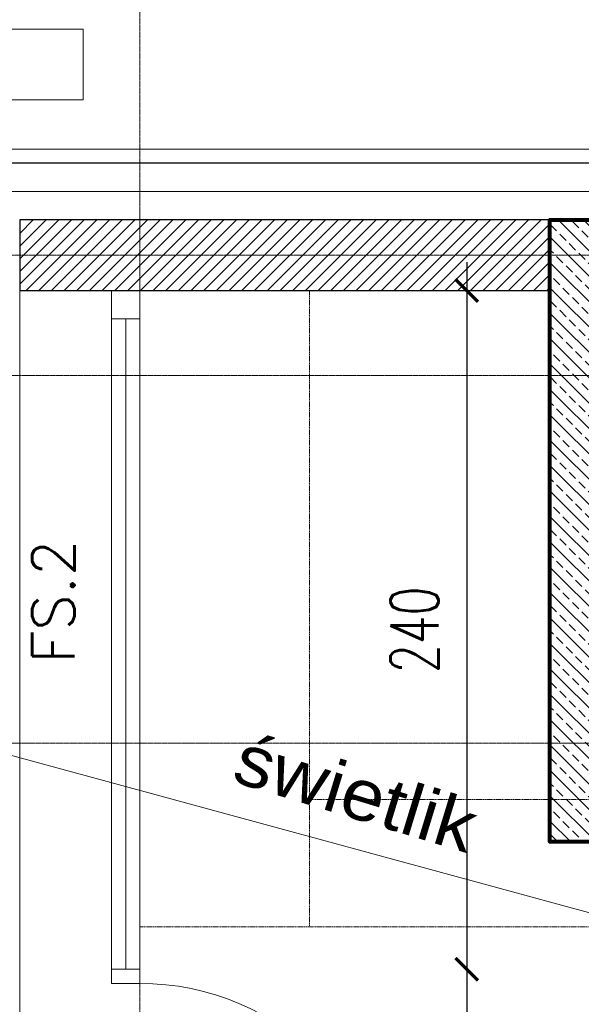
# Model space of a CAD drawing. Header units: millimetres. Extents: x -115268 to 140687, y -37779 to 24471.
# Tile 113 of 256: x 52648 to 52847, y -4519 to -4171. Entities that reach past the tile are written whole.
import ezdxf
from ezdxf.enums import TextEntityAlignment as Align

# ---------------------------------------------------------------- set-up
doc = ezdxf.new("R2010")
doc.units = ezdxf.units.MM
doc.header["$PDMODE"] = 2
doc.header["$PDSIZE"] = 1
for name, pattern in [('0.5_0.5', [10, 5, -5]), ('AUSGEZOGEN', [0]), ('DASHDOT', [1, 0.5, -0.25, 0, -0.25]), ('DASHED', [19.049999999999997, 12.7, -6.35])]:
    doc.linetypes.add(name, pattern=pattern)
doc.layers.get('0').update_dxf_attribs({"lineweight": 9})
for name, color, linetype, lineweight in [('00 b ŚCIANY nowe-zamurowania', 242, 'Continuous', 70), ('01 a KONSTRUKCJA żelbet', 94, 'Continuous', 80), ('20 KRESKOWANIE ścian', 63, 'Continuous', 5), ('A - STOLARKA - ZESTAWIENIE', 140, 'Continuous', 9), ('A stolarka', 4, 'Continuous', 9), ('A wyp ruchome', 253, 'Continuous', 9), ('A_HATCH', 8, 'Continuous', 9), ('A_IZOLACJA', 8, 'ZIGZAG', 9), ('A_KONSTRUKCJA', 3, 'Continuous', 25), ('A_MUROWANE', 30, 'Continuous', 25), ('A_OSIE', 1, 'DASHDOT', 9), ('A_PRZERYW', 8, 'DASHED', 9), ('\x9dciany', 7, 'Continuous', 9)]:
    doc.layers.add(name, color=color, linetype=linetype, lineweight=lineweight)
doc.layers.add('A_WYMIAR', color=253, linetype='Continuous', lineweight=5, transparency=0.2)
doc.styles.add('Arial CE', font='arial.ttf')
doc.styles.add('ROMANS', font='romanpl.shx', dxfattribs={"bigfont": 'romanbigpl.shx'})
doc.styles.add('romans 1-100', font='romans.shx', dxfattribs={"width": 0.7, "height": 17})
doc.linetypes.add('ZIGZAG', pattern='A,0.00254,-5.08,[131,ltypeshp.shx,S=5.08,R=0,X=-5.08,Y=0],-10.16,[131,ltypeshp.shx,S=5.08,R=180,X=5.08,Y=0],-5.08', length=20.32254)
doc.dimstyles.new('___SKALA_1_100', dxfattribs={"dimscale": 10, "dimtxt": 17, "dimasz": 0.8, "dimexe": 2, "dimexo": 2, "dimgap": 1, "dimtad": 1, "dimdec": 4, "dimrnd": 0.5, "dimdsep": 46, "dimtxsty": 'romans 1-100', "dimblk": 'ARCHTICK', "dimcen": 0.1, "dimdle": 1, "dimse1": 1, "dimse2": 1, "dimadec": 0, "dimazin": 0, "dimtfac": 1, "dimtdec": 4, "dimtix": 1, "dimtmove": 0, "dimatfit": 3, "dimldrblk": 'ARCHTICK', "dimfxl": 6, "dimfxlon": 1, "dimtolj": 1, "dimarcsym": 0})

# ---------------------------------------------------------------- blocks, each defined once
blk = doc.blocks.new('AnonymMegaMac_nNn059')
at = {"layer": 'A stolarka', "color": 3, "linetype": 'AUSGEZOGEN', "lineweight": 0}
blk.add_line((38647.76665322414, -7034.610582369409), (38632.76665322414, -7034.610582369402), dxfattribs=at)
at = {"layer": 'A stolarka', "color": 7, "linetype": 'AUSGEZOGEN', "lineweight": 0}
for points in [[(38635.26665322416, -6989.610582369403), (38635.26665322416, -6984.610582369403), (38645.26665322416, -6984.610582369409), (38645.26665322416, -6989.610582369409)], [(38645.26665322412, -7079.610582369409), (38645.26665322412, -7077.610582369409), (38735.26665322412, -7077.610582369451), (38735.26665322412, -7079.610582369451)], [(38635.26665322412, -7084.610582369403), (38635.26665322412, -7079.610582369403), (38645.26665322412, -7079.610582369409), (38645.26665322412, -7084.610582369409)]]:
    blk.add_lwpolyline(points, close=True, dxfattribs=at)
at = {"layer": 'A stolarka', "color": 8, "linetype": 'AUSGEZOGEN', "lineweight": 0}
blk.add_arc((38645.26665322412, -7079.610582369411), 90.00000000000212, 359.9999999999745, 89.9999999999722, dxfattribs=at)
blk = doc.blocks.new('_ArchTick')
at = {"color": 0, "linetype": 'ByBlock', "const_width": 0.15}
blk.add_lwpolyline([(-0.5, -0.5), (0.5, 0.5)], dxfattribs=at)
blk = doc.blocks.new('*D305')
at = {"layer": 'A_WYMIAR', "color": 0, "lineweight": -2, "transparency": 16777216}
blk.add_line((51670.46936138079, -3975.121161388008), (54060.46936138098, -3975.121161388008), dxfattribs=at)
at = {"layer": 'Defpoints', "color": 0, "transparency": 16777216}
for p in [(54050.46936138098, -3975.121161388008), (51680.46936138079, -4216.626454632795), (54050.46936138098, -4216.626454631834)]:
    blk.add_point(p, dxfattribs=at)
at = {"layer": 'A_WYMIAR', "color": 0, "lineweight": -2, "transparency": 16777216, "xscale": 8, "yscale": 8, "zscale": 8, "rotation": 180}
blk.add_blockref('_ArchTick', (51680.46936138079, -3975.121161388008), dxfattribs=at)
at = {"layer": 'A_WYMIAR', "color": 0, "lineweight": -2, "transparency": 16777216, "xscale": 8, "yscale": 8, "zscale": 8}
blk.add_blockref('_ArchTick', (54050.46936138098, -3975.121161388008), dxfattribs=at)
at = {"layer": 'A_WYMIAR', "color": 0, "transparency": 16777216, "insert": (52865.46936138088, -3956.621161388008), "char_height": 17, "attachment_point": 5, "style": 'romans 1-100'}
blk.add_mtext('\\A1;2370', dxfattribs=at)
blk = doc.blocks.new('*D310')
at = {"layer": 'A_WYMIAR', "color": 0, "lineweight": -2, "transparency": 16777216}
blk.add_line((52575.46936138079, -4008.661970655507), (53110.46936138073, -4008.661970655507), dxfattribs=at)
at = {"layer": 'Defpoints', "color": 0, "transparency": 16777216}
for p in [(53100.46936138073, -4008.661970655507), (52585.46936138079, -4216.626454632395), (53100.46936138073, -4216.626454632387)]:
    blk.add_point(p, dxfattribs=at)
at = {"layer": 'A_WYMIAR', "color": 0, "lineweight": -2, "transparency": 16777216, "xscale": 8, "yscale": 8, "zscale": 8, "rotation": 180}
blk.add_blockref('_ArchTick', (52585.46936138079, -4008.661970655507), dxfattribs=at)
at = {"layer": 'A_WYMIAR', "color": 0, "lineweight": -2, "transparency": 16777216, "xscale": 8, "yscale": 8, "zscale": 8}
blk.add_blockref('_ArchTick', (53100.46936138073, -4008.661970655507), dxfattribs=at)
at = {"layer": 'A_WYMIAR', "color": 0, "transparency": 16777216, "insert": (52842.96936138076, -3990.161970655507), "char_height": 17, "attachment_point": 5, "style": 'romans 1-100'}
blk.add_mtext('\\A1;515', dxfattribs=at)
blk = doc.blocks.new('*D320')
at = {"layer": 'A_WYMIAR', "color": 0, "lineweight": -2, "transparency": 16777216}
blk.add_line((52680.46936138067, -4049.841855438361), (53072.96936138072, -4049.841855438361), dxfattribs=at)
at = {"layer": 'Defpoints', "color": 0, "transparency": 16777216}
for p in [(53062.96936138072, -4049.841855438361), (52690.46936138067, -4254.126454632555), (53062.96936138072, -4254.126454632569)]:
    blk.add_point(p, dxfattribs=at)
at = {"layer": 'A_WYMIAR', "color": 0, "lineweight": -2, "transparency": 16777216, "xscale": 8, "yscale": 8, "zscale": 8, "rotation": 180}
blk.add_blockref('_ArchTick', (52690.46936138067, -4049.841855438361), dxfattribs=at)
at = {"layer": 'A_WYMIAR', "color": 0, "lineweight": -2, "transparency": 16777216, "xscale": 8, "yscale": 8, "zscale": 8}
blk.add_blockref('_ArchTick', (53062.96936138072, -4049.841855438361), dxfattribs=at)
at = {"layer": 'A_WYMIAR', "color": 0, "transparency": 16777216, "insert": (52876.7193613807, -4031.341855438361), "char_height": 17, "attachment_point": 5, "style": 'romans 1-100'}
blk.add_mtext('\\A1;372.5', dxfattribs=at)
blk = doc.blocks.new('*D326')
at = {"layer": 'A_WYMIAR', "color": 0, "lineweight": -2, "transparency": 16777216}
blk.add_line((52700.46936138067, -4049.841855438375), (51750.46936138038, -4049.841855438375), dxfattribs=at)
at = {"layer": 'Defpoints', "color": 0, "transparency": 16777216}
for p in [(51760.46936138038, -4049.841855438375), (51760.46936138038, -4254.126454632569), (52690.46936138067, -4254.126454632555)]:
    blk.add_point(p, dxfattribs=at)
at = {"layer": 'A_WYMIAR', "color": 0, "lineweight": -2, "transparency": 16777216, "xscale": 8, "yscale": 8, "zscale": 8, "rotation": 180}
blk.add_blockref('_ArchTick', (51760.46936138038, -4049.841855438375), dxfattribs=at)
at = {"layer": 'A_WYMIAR', "color": 0, "lineweight": -2, "transparency": 16777216, "xscale": 8, "yscale": 8, "zscale": 8}
blk.add_blockref('_ArchTick', (52690.46936138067, -4049.841855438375), dxfattribs=at)
at = {"layer": 'A_WYMIAR', "color": 0, "transparency": 16777216, "insert": (52225.46936138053, -4031.341855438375), "char_height": 17, "attachment_point": 5, "style": 'romans 1-100'}
blk.add_mtext('\\A1;930', dxfattribs=at)
blk = doc.blocks.new('*D328')
at = {"layer": 'A_WYMIAR', "color": 0, "lineweight": -2, "transparency": 16777216}
blk.add_line((51510.08905526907, -4206.626454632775), (51510.08905526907, -6646.626454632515), dxfattribs=at)
at = {"layer": 'Defpoints', "color": 0, "transparency": 16777216}
for p in [(51680.46936138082, -4216.626454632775), (51510.08905526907, -6636.626454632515), (52680.46936138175, -6636.626454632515)]:
    blk.add_point(p, dxfattribs=at)
at = {"layer": 'A_WYMIAR', "color": 0, "lineweight": -2, "transparency": 16777216, "xscale": 8, "yscale": 8, "zscale": 8}
for p, rotation in [((51510.08905526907, -4216.626454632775), 90), ((51510.08905526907, -6636.626454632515), 270)]:
    blk.add_blockref('_ArchTick', p, dxfattribs=dict(at, rotation=rotation))
at = {"layer": 'A_WYMIAR', "color": 0, "transparency": 16777216, "insert": (51491.58905526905, -5426.626454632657), "char_height": 17, "attachment_point": 5, "rotation": 90, "style": 'romans 1-100'}
blk.add_mtext('\\A1;2420', dxfattribs=at)
blk = doc.blocks.new('*D221')
at = {"layer": 'A_WYMIAR', "color": 0, "lineweight": -2, "transparency": 16777216}
blk.add_line((51670.46936138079, -7123.565506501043), (54060.46936138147, -7123.565506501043), dxfattribs=at)
at = {"layer": 'Defpoints', "color": 0, "transparency": 16777216}
for p in [(51680.46936138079, -4432.313087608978), (54050.46936138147, -6032.313087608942), (54050.46936138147, -7123.565506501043)]:
    blk.add_point(p, dxfattribs=at)
at = {"layer": 'A_WYMIAR', "color": 0, "lineweight": -2, "transparency": 16777216, "xscale": 8, "yscale": 8, "zscale": 8, "rotation": 180}
blk.add_blockref('_ArchTick', (51680.46936138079, -7123.565506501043), dxfattribs=at)
at = {"layer": 'A_WYMIAR', "color": 0, "lineweight": -2, "transparency": 16777216, "xscale": 8, "yscale": 8, "zscale": 8}
blk.add_blockref('_ArchTick', (54050.46936138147, -7123.565506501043), dxfattribs=at)
at = {"layer": 'A_WYMIAR', "color": 0, "transparency": 16777216, "insert": (52865.46936138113, -7105.065506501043), "char_height": 17, "attachment_point": 5, "style": 'romans 1-100'}
blk.add_mtext('\\A1;2370', dxfattribs=at)
blk = doc.blocks.new('*D285')
at = {"layer": 'A_WYMIAR', "color": 0, "lineweight": -2, "transparency": 16777216}
blk.add_line((52806.05600977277, -4256.626454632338), (52806.05600977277, -4516.626454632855), dxfattribs=at)
at = {"layer": 'Defpoints', "color": 0, "transparency": 16777216}
for p in [(52733.63174856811, -4266.626454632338), (52690.4693613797, -4506.626454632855), (52806.05600977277, -4506.626454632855)]:
    blk.add_point(p, dxfattribs=at)
at = {"layer": 'A_WYMIAR', "color": 0, "lineweight": -2, "transparency": 16777216, "xscale": 8, "yscale": 8, "zscale": 8}
for p, rotation in [((52806.05600977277, -4266.626454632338), 90), ((52806.05600977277, -4506.626454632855), 270)]:
    blk.add_blockref('_ArchTick', p, dxfattribs=dict(at, rotation=rotation))
at = {"layer": 'A_WYMIAR', "color": 0, "transparency": 16777216, "insert": (52787.55600977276, -4386.626454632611), "char_height": 17, "attachment_point": 5, "rotation": 90, "style": 'romans 1-100'}
blk.add_mtext('\\A1;240', dxfattribs=at)
blk = doc.blocks.new('*D286')
at = {"layer": 'A_WYMIAR', "color": 0, "lineweight": -2, "transparency": 16777216}
blk.add_line((52806.05600977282, -4496.626454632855), (52806.05600977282, -4616.626454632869), dxfattribs=at)
at = {"layer": 'Defpoints', "color": 0, "transparency": 16777216}
for p in [(52690.4693613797, -4506.626454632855), (52700.46936138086, -4606.626454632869), (52806.05600977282, -4606.626454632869)]:
    blk.add_point(p, dxfattribs=at)
at = {"layer": 'A_WYMIAR', "color": 0, "lineweight": -2, "transparency": 16777216, "xscale": 8, "yscale": 8, "zscale": 8}
for p, rotation in [((52806.05600977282, -4506.626454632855), 90), ((52806.05600977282, -4606.626454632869), 270)]:
    blk.add_blockref('_ArchTick', p, dxfattribs=dict(at, rotation=rotation))
at = {"layer": 'A_WYMIAR', "color": 0, "transparency": 16777216, "insert": (52787.5560097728, -4556.626454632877), "char_height": 17, "attachment_point": 5, "rotation": 90, "style": 'romans 1-100'}
blk.add_mtext('\\A1;100', dxfattribs=at)
blk = doc.blocks.new('*D598')
at = {"layer": 'A_WYMIAR', "color": 0, "lineweight": -2, "transparency": 16777216}
blk.add_line((52589.53518976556, -4616.626454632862), (52589.53518976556, -4256.626454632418), dxfattribs=at)
at = {"layer": 'Defpoints', "color": 0, "transparency": 16777216}
for p in [(52589.53518976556, -4266.626454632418), (52627.19744641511, -4266.626454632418), (52680.46936137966, -4606.626454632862)]:
    blk.add_point(p, dxfattribs=at)
at = {"layer": 'A_WYMIAR', "color": 0, "lineweight": -2, "transparency": 16777216, "xscale": 8, "yscale": 8, "zscale": 8}
for p, rotation in [((52589.53518976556, -4266.626454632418), 90), ((52589.53518976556, -4606.626454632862), 270)]:
    blk.add_blockref('_ArchTick', p, dxfattribs=dict(at, rotation=rotation))
at = {"layer": 'A_WYMIAR', "color": 0, "transparency": 16777216, "insert": (52571.03518976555, -4436.626454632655), "char_height": 17, "attachment_point": 5, "rotation": 90, "style": 'romans 1-100'}
blk.add_mtext('\\A1;340', dxfattribs=at)
blk = doc.blocks.new('1 winda Lift Z')
at = {"layer": '20 KRESKOWANIE ścian'}
h = blk.add_hatch(dxfattribs=at)
h.set_pattern_fill('ANSI33', color=256)
h.set_pattern_definition([(45, (-335146.7763584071, 223753.0287730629), (-4.490128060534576, 4.490128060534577), []), (45, (-335142.2862284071, 223753.0287730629), (-4.490128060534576, 4.490128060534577), [3.175, -1.5875])])
h.paths.add_polyline_path([(215.0018667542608, 195.0000200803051), (-25.00000016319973, 195.0000200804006), (-25.00000016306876, 130.0000200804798), (-1.632142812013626e-07, 130.0000495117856), (-1.632142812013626e-07, 170.0000200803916), (195.0018667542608, 170.0000200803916), (195.0018667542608, -4.99997991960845), (-1.632142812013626e-07, -4.99997991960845), (-1.632142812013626e-07, 5.00002008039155), (-20.00000016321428, 5.00002008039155), (-20.00000016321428, -24.99997991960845), (215.0018667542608, -24.99997991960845)])
at = {"layer": '01 a KONSTRUKCJA żelbet'}
blk.add_lwpolyline([(-20.00000016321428, 5.00002008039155), (-20.00000016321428, -24.99997991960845), (215.0018667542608, -24.99997991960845), (215.0018667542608, 195.0000200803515), (-25.00000016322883, 195.0000200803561), (-25.00000016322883, 130.0000200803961)], dxfattribs=at)

msp = doc.modelspace()

# ---------------------------------------------------------------- hatches: boundary and pattern name
at = {"layer": 'A_HATCH', "transparency": 33554687}
h = msp.add_hatch(dxfattribs=at)
h.set_pattern_fill('ANSI31', color=256, angle=-1.90833280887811e-14)
h.set_pattern_definition([(44.99999999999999, (0, 0), (-2.245064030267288, 2.245064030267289), [])])
h.paths.add_polyline_path([(51730.46936138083, -4266.626454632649), (51865.4693613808, -4266.626454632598), (51865.4693613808, -4241.626454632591), (51705.46936138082, -4241.626454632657), (51705.46936138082, -4486.626454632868), (51730.46936138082, -4486.626454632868)])
h.paths.add_polyline_path([(52440.46936138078, -4241.626454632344), (51985.4693613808, -4241.626454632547), (51985.46936138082, -4266.62645463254), (52440.4693613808, -4266.626454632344)])
h.paths.add_polyline_path([(52835.46936138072, -4266.626454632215), (52835.46936138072, -4241.626454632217), (52647.96936138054, -4241.6264546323), (52647.96936138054, -4266.626454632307)])

# ---------------------------------------------------------------- linework, layer by layer
at = {"layer": 'A stolarka'}
for p, q in [((52680.4693613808, -4506.62645463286), (52680.46936138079, -4266.626454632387)), ((52690.46936137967, -4506.626454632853), (52690.46936137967, -4266.626454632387)), ((52685.46936137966, -4506.626454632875), (52685.46936137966, -4276.626454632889))]:
    msp.add_line(p, q, dxfattribs=at)
msp.add_lwpolyline([(52690.46936138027, -4276.626454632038), (52690.46936138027, -4266.626454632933), (52680.46936138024, -4266.62645463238), (52680.46936138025, -4276.626454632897), (52690.46936137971, -4276.626454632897)], dxfattribs=at)
at = {"layer": 'A wyp ruchome', "linetype": '0.5_0.5', "ltscale": 0.03}
for p, q in [((52750.46936137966, -4491.626454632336), (52750.46936137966, -4266.626454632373)), ((53050.46936138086, -4446.626454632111), (52750.46936137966, -4446.626454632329)), ((53050.46936138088, -4491.626454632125), (52690.46936137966, -4491.626454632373))]:
    msp.add_line(p, q, dxfattribs=at)
at = {"layer": 'A_IZOLACJA', "ltscale": 0.015}
msp.add_lwpolyline([(53085.46936138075, -4306.626454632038), (53085.46936138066, -4231.626454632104), (52585.46936138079, -4231.6264546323)], dxfattribs=at)
at = {"layer": 'A_KONSTRUKCJA'}
msp.add_lwpolyline([(53095.46936138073, -4306.626454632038), (53095.46936138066, -4221.626454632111), (52585.4693613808, -4221.6264546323)], dxfattribs=at)
at = {"layer": 'A_MUROWANE'}
msp.add_lwpolyline([(52647.9693613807, -4266.626454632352), (52835.46936138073, -4266.626454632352), (52835.46936138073, -4241.626454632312), (52647.9693613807, -4241.626454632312)], close=True, dxfattribs=at)
at = {"layer": 'A_OSIE', "ltscale": 0.3, "transparency": 33554559}
for p, q in [((52690.46936138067, -7140.052153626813), (52690.46936138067, -3902.990145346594)), ((51440.84596273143, -4254.126454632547), (54342.57350809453, -4254.126454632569)), ((54341.80835097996, -4296.626454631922), (51440.84596273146, -4296.626454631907)), ((54341.80835097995, -4426.626454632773), (51440.84596273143, -4426.62645463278))]:
    msp.add_line(p, q, dxfattribs=at)
at = {"layer": 'A_PRZERYW', "ltscale": 0.01}
msp.add_lwpolyline([(52647.9693613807, -4266.626454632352), (52647.9693613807, -4606.626454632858)], dxfattribs=at)
at = {"layer": 'A_WYMIAR'}
msp.add_lwpolyline([(52620.46936138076, -4266.626454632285), (52620.46936138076, -4174.17108777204), (52670.46936138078, -4174.171087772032), (52670.46936138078, -4194.171087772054), (52670.46936138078, -4199.17108777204), (52620.46936138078, -4199.17108777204)], dxfattribs=at)
at = {"layer": '\x9dciany'}
for p, q in [((53100.46936138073, -4216.62645463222), (51680.46936138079, -4216.626454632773)), ((53290.46936138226, -4606.626454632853), (52040.46936138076, -4266.626454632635)), ((52680.4693613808, -4506.62645463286), (52690.46936137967, -4506.626454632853))]:
    msp.add_line(p, q, dxfattribs=at)

# ---------------------------------------------------------------- block references
at = {"layer": '00 b ŚCIANY nowe-zamurowania', "xscale": -1}
msp.add_blockref('1 winda Lift Z', (53050.47122813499, -4436.626474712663), dxfattribs=at)
at = {"layer": 'A stolarka'}
msp.add_blockref('AnonymMegaMac_nNn059', (14045.20270815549, 2477.984127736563), dxfattribs=at)

# ---------------------------------------------------------------- texts
at = {"layer": 'A - STOLARKA - ZESTAWIENIE', "color": 7, "insert": (52652.39904493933, -4398.47060340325), "char_height": 15, "width": 1942.442497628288, "attachment_point": 1, "rotation": 89.99999999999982, "style": 'ROMANS'}
msp.add_mtext('{\\Fromans|c238;FS.2}', dxfattribs=at)
at = {"layer": '\x9dciany', "style": 'Arial CE', "width": 1.079509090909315}
msp.add_text('świetlik', height=18, rotation=342.9999999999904, dxfattribs=at).set_placement((52722.39846972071, -4439.999775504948), (52806.05600977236, -4465.576452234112), align=Align.FIT)

# ---------------------------------------------------------------- dimensions: what is measured, and where the dimension line sits
at = {"layer": 'A_WYMIAR'}
for base, p1, p2, picture, middle in [((54050.46936138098, -3975.121161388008), (51680.46936138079, -4216.626454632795), (54050.46936138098, -4216.626454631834), '*D305', (52865.46936138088, -3956.621161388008)), ((51760.46936138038, -4049.841855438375), (52690.46936138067, -4254.126454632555), (51760.46936138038, -4254.126454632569), '*D326', (52225.46936138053, -4031.341855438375)), ((53062.96936138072, -4049.841855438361), (52690.46936138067, -4254.126454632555), (53062.96936138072, -4254.126454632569), '*D320', (52876.7193613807, -4031.341855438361)), ((54050.46936138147, -7123.565506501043), (51680.46936138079, -4432.313087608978), (54050.46936138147, -6032.313087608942), '*D221', (52865.46936138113, -7105.065506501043))]:
    dim = msp.add_linear_dim(base=base, p1=p1, p2=p2, dimstyle='___SKALA_1_100', dxfattribs=at)
    dim.commit()
    dim.dimension.update_dxf_attribs({"geometry": picture, "text_midpoint": middle})
dim = msp.add_linear_dim(base=(53100.46936138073, -4008.661970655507), p1=(52585.46936138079, -4216.626454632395), p2=(53100.46936138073, -4216.626454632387), dimstyle='___SKALA_1_100', override={"dimtmove": 1}, dxfattribs=at)
dim.commit()
dim.dimension.update_dxf_attribs({"geometry": '*D310', "text_midpoint": (52842.96936138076, -3990.161970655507)})
for base, p1, p2, picture, middle in [((51510.08905526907, -6636.626454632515), (51680.46936138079, -4216.626454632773), (52680.46936138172, -6636.626454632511), '*D328', (51491.58905526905, -5426.626454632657)), ((52806.05600977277, -4506.626454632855), (52733.63174856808, -4266.626454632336), (52690.46936137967, -4506.626454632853), '*D285', (52787.55600977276, -4386.626454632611))]:
    dim = msp.add_linear_dim(base=base, p1=p1, p2=p2, angle=90, dimstyle='___SKALA_1_100', dxfattribs=at)
    dim.commit()
    dim.dimension.update_dxf_attribs({"geometry": picture, "text_midpoint": middle})
for base, p1, p2, picture, middle in [((52589.53518976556, -4266.626454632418), (52680.46936137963, -4606.62645463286), (52627.19744641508, -4266.626454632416), '*D598', (52571.03518976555, -4436.626454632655)), ((52806.05600977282, -4606.626454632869), (52690.46936137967, -4506.626454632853), (52700.46936138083, -4606.626454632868), '*D286', (52787.5560097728, -4556.626454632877))]:
    dim = msp.add_linear_dim(base=base, p1=p1, p2=p2, angle=90, dimstyle='___SKALA_1_100', override={"dimtmove": 1}, dxfattribs=at)
    dim.commit()
    dim.dimension.update_dxf_attribs({"geometry": picture, "text_midpoint": middle})

doc.saveas('drawing.dxf')
